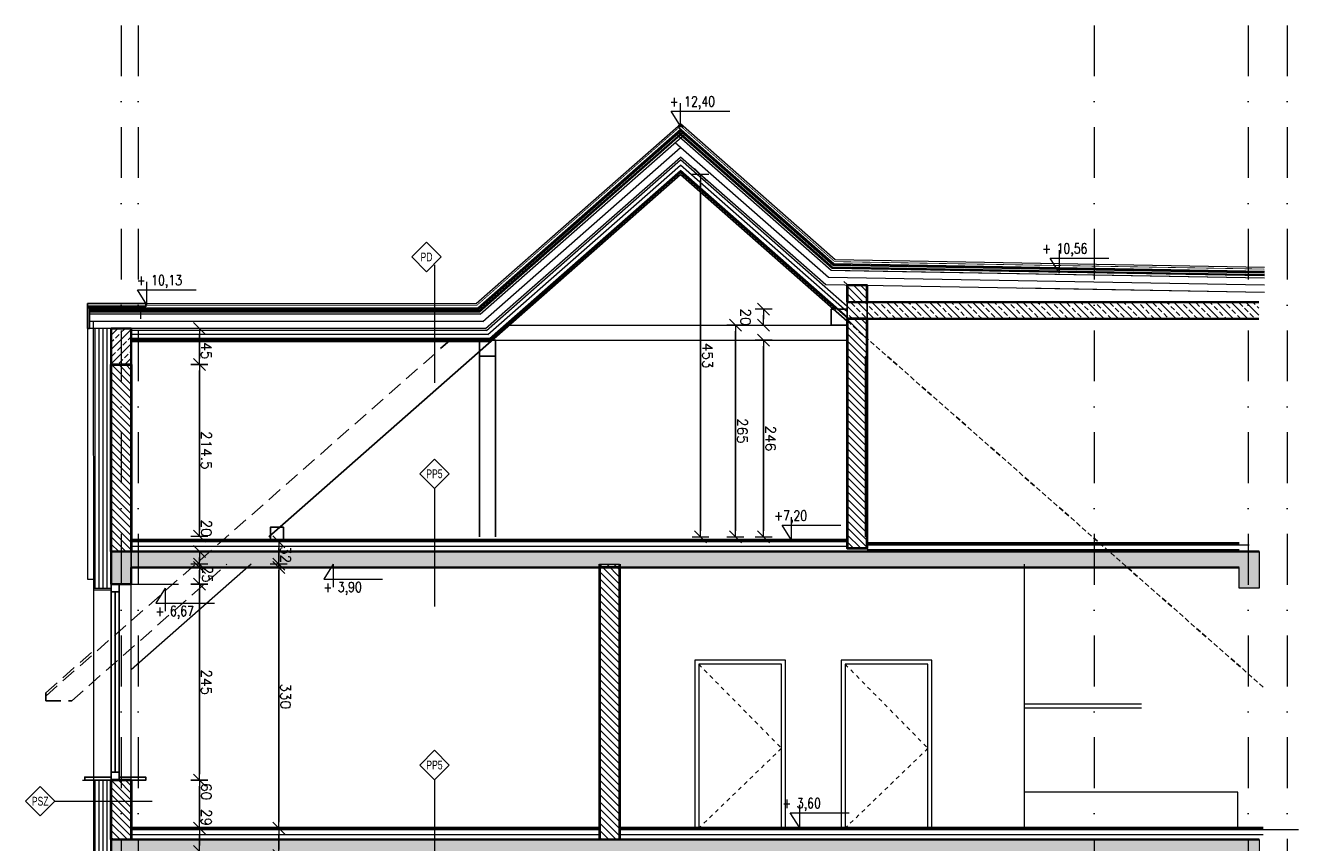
# Model space of a CAD drawing. Header units: millimetres. Extents: x -1427 to 15787, y -1578 to 5789.
# Tile 144 of 146: x 10132 to 11722, y 4767 to 5789. Entities that reach past the tile are written whole.
import ezdxf
from ezdxf.enums import TextEntityAlignment as Align

# ---------------------------------------------------------------- set-up
doc = ezdxf.new("R2010")
doc.units = ezdxf.units.MM
for name, pattern in [('2_3', [1, 0.5, -0.5]), ('CACHE', [9.525, 6.35, -3.175]), ('CARKOVANA', [7.5, 5, -2.5]), ('DASHDOT', [25.4, 12.7, -6.35, 0, -6.35]), ('HIDDEN2', [4.7625, 3.175, -1.5875])]:
    doc.linetypes.add(name, pattern=pattern)
for name, color, linetype, lineweight in [('!! 0_ Istn-widok', 1, 'Continuous', 15), ('!! 0_ Opis', 8, 'Continuous', 13), ('!! 0_Osie', 1, 'DASHDOT', 13), ('!! 1_ PROJ WARSTWY', 252, 'Continuous', 9), ('!! 1_ tynk zewn  - nowy', 21, 'Continuous', 20), ('!! 1_drzwi-linia', 213, 'Continuous', 5), ('!! 1_hatch projektowane ściany', 4, 'Continuous', 5), ('!! 1_PROJ Sciany', 2, 'Continuous', 40), ('!! 1_PROJ TERMOIZOL', 132, 'Continuous', 5), ('!! 1_PROJ widok', 5, 'Continuous', 9), ('!! 1_PROJ ŻELBET', 1, 'Continuous', 35), ('!! 2 _linia hydroizol', 32, 'Continuous', 9), ('!! 2_ remont Ocieplenie', 4, 'ZIGZAG', 5), ('!! wymiary osi', 250, 'Continuous', 9), ('0-osie-liniA', 14, 'DASHDOT', 5), ('0-rzedne-blok', 62, 'Continuous', 13)]:
    doc.layers.add(name, color=color, linetype=linetype, lineweight=lineweight)
for name, color, linetype in [('!! 1_PROJ przerywana', 3, 'CACHE'), ('!! 1_zabudowa GK', 33, 'Continuous'), ('PROJ OKNO', 3, 'CACHE')]:
    doc.layers.add(name, color=color, linetype=linetype)
doc.layers.add('!! 1_Wyburzenia', color=252, linetype='CARKOVANA', lineweight=13, true_color=0x696969)
doc.styles.add('ARIAL TEEN', font='arial.ttf')
doc.styles.add('DEUTSCH', font='SIMPLEX8')
doc.styles.add('TXT', font='simplex.shx')
doc.linetypes.add('BATTING', pattern='A,0.00254,-2.54,[134,ltypeshp.shx,S=2.54,R=0,X=-2.54,Y=0],-5.08,[134,ltypeshp.shx,S=2.54,R=180,X=2.54,Y=0],-2.54', length=10.16254)
doc.linetypes.add('ZIGZAG', pattern='A,0.00254,-5.08,[131,ltypeshp.shx,S=5.08,R=0,X=-5.08,Y=0],-10.16,[131,ltypeshp.shx,S=5.08,R=180,X=5.08,Y=0],-5.08', length=20.32254)
doc.dimstyles.new('DIM50', dxfattribs={"dimscale": 5, "dimtxt": 2, "dimasz": 1, "dimexe": 0, "dimexo": 0, "dimgap": 0.5, "dimtad": 1, "dimdec": 4, "dimrnd": 0.5, "dimdsep": 46, "dimtxsty": 'TXT', "dimblk": 'TICK1', "dimblk1": 'TICK1', "dimblk2": 'TICK1', "dimsah": 1, "dimcen": 0, "dimse1": 1, "dimse2": 1, "dimclrd": 1, "dimclre": 7, "dimclrt": 9, "dimadec": 0, "dimazin": 0, "dimtfac": 1, "dimtdec": 4, "dimtmove": 2, "dimatfit": 3, "dimldrblk": 'TICK1', "dimfxl": 1, "dimtolj": 1, "dimarcsym": 0})
pattern_1 = [(135, (-80186.683, 199518.468), (-8.9802561, -8.9802561), []), (135, (-80186.683, 199527.449), (-8.9802561, -8.9802561), [6.35, -3.175])]
pattern_2 = [(45, (-80186.6827, 199518.468), (-4.49012806, 4.49012806), [])]

# ---------------------------------------------------------------- blocks, each defined once
blk = doc.blocks.new('BLOK OSIE BCE - WSCH')
at = {"layer": '0-osie-liniA', "ltscale": 5}
for points in [[(116908.94404, -198027.0883), (118783.39605, -198027.0883)], [(116908.94404, -198076.0883), (118635.84276, -198076.0883)], [(116908.94404, -198268.5883), (118783.39605, -198268.5883)], [(116908.94404, -199463.0883), (118783.39605, -199463.0883)], [(116908.94404, -199484.0883), (118635.84276, -199484.0883)]]:
    blk.add_lwpolyline(points, dxfattribs=at)
blk = doc.blocks.new('D_kota')
for p, q in [((-0.8, 15), (8.7, 15)), ((8.7, 0), (-0.8, 15)), ((8.7, 0), (8.7, 23))]:
    blk.add_line(p, q)
blk.add_lwpolyline([(-0.8, 15), (57.9, 15)])
at = {"style": 'DEUTSCH', "width": 0.8}
blk.add_attdef('POZ.ARCH', (7.3, 19.7), '', height=10, dxfattribs=at)
blk = doc.blocks.new('TICK1')
at = {"color": 2}
blk.add_line((-1, -1), (1, 1), dxfattribs=at)
at = {"color": 0}
for p, q in [((0, 0), (-1, 0)), ((0, -1.4), (0, 1.4))]:
    blk.add_line(p, q, dxfattribs=at)
blk = doc.blocks.new('*D284')
at = {"layer": '!! wymiary osi', "color": 1, "lineweight": -2, "transparency": 16777216}
blk.add_line((80506.3, -199388.1), (80492.2, -199388.1), dxfattribs=at)
at = {"layer": 'DEFPOINTS', "color": 0, "transparency": 16777216}
for p in [(80484.7, -199388.1), (80484.7, -199473.2), (80513.8, -199472.4)]:
    blk.add_point(p, dxfattribs=at)
at = {"layer": '!! wymiary osi', "color": 1, "lineweight": -2, "transparency": 16777216, "xscale": 7.5, "yscale": 7.5, "zscale": 7.5, "rotation": 180}
blk.add_blockref('TICK1', (80484.7, -199388.1), dxfattribs=at)
at = {"layer": '!! wymiary osi', "color": 1, "lineweight": -2, "transparency": 16777216, "xscale": 7.5, "yscale": 7.5, "zscale": 7.5}
blk.add_blockref('TICK1', (80513.8, -199388.1), dxfattribs=at)
at = {"layer": '!! wymiary osi', "color": 9, "transparency": 16777216, "insert": (80471.3, -199379.4), "char_height": 12.5, "attachment_point": 5, "style": 'TXT'}
blk.add_mtext('\\A1;29', dxfattribs=at)
blk = doc.blocks.new('*D285')
at = {"layer": '!! wymiary osi', "color": 1, "lineweight": -2, "transparency": 16777216}
blk.add_line((80477.2, -199388.1), (80432.2, -199388.1), dxfattribs=at)
at = {"layer": 'DEFPOINTS', "color": 0, "transparency": 16777216}
for p in [(80424.7, -199388.1), (80424.7, -199473.2), (80484.7, -199473.2)]:
    blk.add_point(p, dxfattribs=at)
at = {"layer": '!! wymiary osi', "color": 1, "lineweight": -2, "transparency": 16777216, "xscale": 7.5, "yscale": 7.5, "zscale": 7.5, "rotation": 180}
blk.add_blockref('TICK1', (80424.7, -199388.1), dxfattribs=at)
at = {"layer": '!! wymiary osi', "color": 1, "lineweight": -2, "transparency": 16777216, "xscale": 7.5, "yscale": 7.5, "zscale": 7.5}
blk.add_blockref('TICK1', (80484.7, -199388.1), dxfattribs=at)
at = {"layer": '!! wymiary osi', "color": 9, "transparency": 16777216, "insert": (80438.9, -199379.4), "char_height": 12.5, "attachment_point": 5, "style": 'TXT'}
blk.add_mtext('\\A1;60', dxfattribs=at)
blk = doc.blocks.new('*D286')
at = {"layer": '!! wymiary osi', "color": 1, "lineweight": -2, "transparency": 16777216}
blk.add_line((80417.2, -199388.1), (80187.2, -199388.1), dxfattribs=at)
at = {"layer": 'DEFPOINTS', "color": 0, "transparency": 16777216}
for p in [(80179.7, -199388.1), (80179.7, -199473.2), (80424.7, -199473.2)]:
    blk.add_point(p, dxfattribs=at)
at = {"layer": '!! wymiary osi', "color": 1, "lineweight": -2, "transparency": 16777216, "xscale": 7.5, "yscale": 7.5, "zscale": 7.5, "rotation": 180}
blk.add_blockref('TICK1', (80179.7, -199388.1), dxfattribs=at)
at = {"layer": '!! wymiary osi', "color": 1, "lineweight": -2, "transparency": 16777216, "xscale": 7.5, "yscale": 7.5, "zscale": 7.5}
blk.add_blockref('TICK1', (80424.7, -199388.1), dxfattribs=at)
at = {"layer": '!! wymiary osi', "color": 9, "transparency": 16777216, "insert": (80302.2, -199379.4), "char_height": 12.5, "attachment_point": 5, "style": 'TXT'}
blk.add_mtext('\\A1;245', dxfattribs=at)
blk = doc.blocks.new('*D287')
at = {"layer": '!! wymiary osi', "color": 1, "lineweight": -2, "transparency": 16777216}
blk.add_line((80172.2, -199388.1), (80162.2, -199388.1), dxfattribs=at)
at = {"layer": 'DEFPOINTS', "color": 0, "transparency": 16777216}
for p in [(80154.7, -199388.1), (80154.7, -199473.2), (80179.7, -199473.2)]:
    blk.add_point(p, dxfattribs=at)
at = {"layer": '!! wymiary osi', "color": 1, "lineweight": -2, "transparency": 16777216, "xscale": 7.5, "yscale": 7.5, "zscale": 7.5, "rotation": 180}
blk.add_blockref('TICK1', (80154.7, -199388.1), dxfattribs=at)
at = {"layer": '!! wymiary osi', "color": 1, "lineweight": -2, "transparency": 16777216, "xscale": 7.5, "yscale": 7.5, "zscale": 7.5}
blk.add_blockref('TICK1', (80179.7, -199388.1), dxfattribs=at)
at = {"layer": '!! wymiary osi', "color": 9, "transparency": 16777216, "insert": (80167.2, -199378.1), "char_height": 12.5, "attachment_point": 5, "style": 'TXT'}
blk.add_mtext('\\A1;25', dxfattribs=at)
blk = doc.blocks.new('*D288')
at = {"layer": '!! wymiary osi', "color": 1, "lineweight": -2, "transparency": 16777216}
blk.add_line((80151.2, -199388.1), (80146.2, -199388.1), dxfattribs=at)
at = {"layer": 'DEFPOINTS', "color": 0, "transparency": 16777216}
for p in [(80138.7, -199388.1), (80138.7, -199473.1), (80158.7, -199473.2)]:
    blk.add_point(p, dxfattribs=at)
at = {"layer": '!! wymiary osi', "color": 1, "lineweight": -2, "transparency": 16777216, "xscale": 7.5, "yscale": 7.5, "zscale": 7.5, "rotation": 180}
blk.add_blockref('TICK1', (80138.7, -199388.1), dxfattribs=at)
at = {"layer": '!! wymiary osi', "color": 1, "lineweight": -2, "transparency": 16777216, "xscale": 7.5, "yscale": 7.5, "zscale": 7.5}
blk.add_blockref('TICK1', (80158.7, -199388.1), dxfattribs=at)
at = {"layer": '!! wymiary osi', "color": 9, "transparency": 16777216, "insert": (80109.7, -199379.4), "char_height": 12.5, "attachment_point": 5, "style": 'TXT'}
blk.add_mtext('\\A1;20', dxfattribs=at)
blk = doc.blocks.new('*D290')
at = {"layer": '!! wymiary osi', "color": 1, "lineweight": -2, "transparency": 16777216}
blk.add_line((80511.2, -199289), (80492.2, -199289), dxfattribs=at)
at = {"layer": 'DEFPOINTS', "color": 0, "transparency": 16777216}
for p in [(80484.7, -199289), (80484.7, -199289), (80518.7, -199473.2)]:
    blk.add_point(p, dxfattribs=at)
at = {"layer": '!! wymiary osi', "color": 1, "lineweight": -2, "transparency": 16777216, "xscale": 7.5, "yscale": 7.5, "zscale": 7.5, "rotation": 180}
blk.add_blockref('TICK1', (80484.7, -199289), dxfattribs=at)
at = {"layer": '!! wymiary osi', "color": 1, "lineweight": -2, "transparency": 16777216, "xscale": 7.5, "yscale": 7.5, "zscale": 7.5}
blk.add_blockref('TICK1', (80518.7, -199289), dxfattribs=at)
at = {"layer": '!! wymiary osi', "color": 9, "transparency": 16777216, "insert": (80537.7, -199280.3), "char_height": 12.5, "attachment_point": 5, "style": 'TXT'}
blk.add_mtext('\\A1;34', dxfattribs=at)
blk = doc.blocks.new('*D291')
at = {"layer": '!! wymiary osi', "color": 1, "lineweight": -2, "transparency": 16777216}
blk.add_line((80477.2, -199289), (80162.2, -199289), dxfattribs=at)
at = {"layer": 'DEFPOINTS', "color": 0, "transparency": 16777216}
for p in [(80154.7, -199289), (80154.7, -199289), (80484.7, -199289)]:
    blk.add_point(p, dxfattribs=at)
at = {"layer": '!! wymiary osi', "color": 1, "lineweight": -2, "transparency": 16777216, "xscale": 7.5, "yscale": 7.5, "zscale": 7.5, "rotation": 180}
blk.add_blockref('TICK1', (80154.7, -199289), dxfattribs=at)
at = {"layer": '!! wymiary osi', "color": 1, "lineweight": -2, "transparency": 16777216, "xscale": 7.5, "yscale": 7.5, "zscale": 7.5}
blk.add_blockref('TICK1', (80484.7, -199289), dxfattribs=at)
at = {"layer": '!! wymiary osi', "color": 9, "transparency": 16777216, "insert": (80319.7, -199280.3), "char_height": 12.5, "attachment_point": 5, "style": 'TXT'}
blk.add_mtext('\\A1;330', dxfattribs=at)
blk = doc.blocks.new('*D292')
at = {"layer": '!! wymiary osi', "color": 1, "lineweight": -2, "transparency": 16777216}
blk.add_line((80151.2, -199289), (80134.2, -199289), dxfattribs=at)
at = {"layer": 'DEFPOINTS', "color": 0, "transparency": 16777216}
for p in [(80126.7, -199289), (80126.7, -199289), (80158.7, -199289)]:
    blk.add_point(p, dxfattribs=at)
at = {"layer": '!! wymiary osi', "color": 1, "lineweight": -2, "transparency": 16777216, "xscale": 7.5, "yscale": 7.5, "zscale": 7.5, "rotation": 180}
blk.add_blockref('TICK1', (80126.7, -199289), dxfattribs=at)
at = {"layer": '!! wymiary osi', "color": 1, "lineweight": -2, "transparency": 16777216, "xscale": 7.5, "yscale": 7.5, "zscale": 7.5}
blk.add_blockref('TICK1', (80158.7, -199289), dxfattribs=at)
at = {"layer": '!! wymiary osi', "color": 9, "transparency": 16777216, "insert": (80142.7, -199280.3), "char_height": 12.5, "attachment_point": 5, "style": 'TXT'}
blk.add_mtext('\\A1;32', dxfattribs=at)
blk = doc.blocks.new('*D293')
at = {"layer": '!! wymiary osi', "color": 1, "lineweight": -2, "transparency": 16777216}
blk.add_line((80113, -198718.3), (79863.2, -198718.3), dxfattribs=at)
at = {"layer": 'DEFPOINTS', "color": 0, "transparency": 16777216}
for p in [(79855.7, -198588.5), (80120.5, -198594.1), (79855.7, -198718.3)]:
    blk.add_point(p, dxfattribs=at)
at = {"layer": '!! wymiary osi', "color": 1, "lineweight": -2, "transparency": 16777216, "xscale": 7.5, "yscale": 7.5, "zscale": 7.5, "rotation": 180}
blk.add_blockref('TICK1', (79855.7, -198718.3), dxfattribs=at)
at = {"layer": '!! wymiary osi', "color": 1, "lineweight": -2, "transparency": 16777216, "xscale": 7.5, "yscale": 7.5, "zscale": 7.5}
blk.add_blockref('TICK1', (80120.5, -198718.3), dxfattribs=at)
at = {"layer": '!! wymiary osi', "color": 9, "transparency": 16777216, "insert": (79988.1, -198709.6), "char_height": 12.5, "attachment_point": 5, "style": 'TXT'}
blk.add_mtext('\\A1;265', dxfattribs=at)
blk = doc.blocks.new('*D294')
at = {"layer": '!! wymiary osi', "color": 1, "lineweight": -2, "transparency": 16777216}
blk.add_line((79675, -198761.9), (80113, -198761.9), dxfattribs=at)
at = {"layer": 'DEFPOINTS', "color": 0, "transparency": 16777216}
for p in [(80120.5, -198761.9), (79667.5, -198775.2), (80120.5, -198775.3)]:
    blk.add_point(p, dxfattribs=at)
at = {"layer": '!! wymiary osi', "color": 1, "lineweight": -2, "transparency": 16777216, "xscale": 7.5, "yscale": 7.5, "zscale": 7.5, "rotation": 180}
blk.add_blockref('TICK1', (79667.5, -198761.9), dxfattribs=at)
at = {"layer": '!! wymiary osi', "color": 1, "lineweight": -2, "transparency": 16777216, "xscale": 7.5, "yscale": 7.5, "zscale": 7.5}
blk.add_blockref('TICK1', (80120.5, -198761.9), dxfattribs=at)
at = {"layer": '!! wymiary osi', "color": 9, "transparency": 16777216, "insert": (79894, -198753.1), "char_height": 12.5, "attachment_point": 5, "style": 'TXT'}
blk.add_mtext('\\A1;453', dxfattribs=at)
blk = doc.blocks.new('*D295')
at = {"layer": '!! wymiary osi', "color": 1, "lineweight": -2, "transparency": 16777216}
blk.add_line((79881.9, -198683), (80113, -198683), dxfattribs=at)
at = {"layer": 'DEFPOINTS', "color": 0, "transparency": 16777216}
for p in [(79874.4, -198574.1), (80120.5, -198574.1), (80120.5, -198683)]:
    blk.add_point(p, dxfattribs=at)
at = {"layer": '!! wymiary osi', "color": 1, "lineweight": -2, "transparency": 16777216, "xscale": 7.5, "yscale": 7.5, "zscale": 7.5, "rotation": 180}
blk.add_blockref('TICK1', (79874.4, -198683), dxfattribs=at)
at = {"layer": '!! wymiary osi', "color": 1, "lineweight": -2, "transparency": 16777216, "xscale": 7.5, "yscale": 7.5, "zscale": 7.5}
blk.add_blockref('TICK1', (80120.5, -198683), dxfattribs=at)
at = {"layer": '!! wymiary osi', "color": 9, "transparency": 16777216, "insert": (79997.5, -198674.3), "char_height": 12.5, "attachment_point": 5, "style": 'TXT'}
blk.add_mtext('\\A1;246', dxfattribs=at)
blk = doc.blocks.new('*D296')
at = {"layer": '!! wymiary osi', "color": 1, "lineweight": -2, "transparency": 16777216}
blk.add_line((79848.2, -198683), (79843.2, -198683), dxfattribs=at)
at = {"layer": 'DEFPOINTS', "color": 0, "transparency": 16777216}
for p in [(79835.7, -198598.5), (79855.7, -198598.5), (79835.7, -198683)]:
    blk.add_point(p, dxfattribs=at)
at = {"layer": '!! wymiary osi', "color": 1, "lineweight": -2, "transparency": 16777216, "xscale": 7.5, "yscale": 7.5, "zscale": 7.5, "rotation": 180}
blk.add_blockref('TICK1', (79835.7, -198683), dxfattribs=at)
at = {"layer": '!! wymiary osi', "color": 1, "lineweight": -2, "transparency": 16777216, "xscale": 7.5, "yscale": 7.5, "zscale": 7.5}
blk.add_blockref('TICK1', (79855.7, -198683), dxfattribs=at)
at = {"layer": '!! wymiary osi', "color": 9, "transparency": 16777216, "insert": (79845.7, -198705.5), "char_height": 12.5, "attachment_point": 5, "style": 'TXT'}
blk.add_mtext('\\A1;20', dxfattribs=at)
blk = doc.blocks.new('*D311')
at = {"layer": '!! wymiary osi', "color": 1, "lineweight": -2, "transparency": 16777216}
blk.add_line((80112.2, -199388.1), (79912.7, -199388.1), dxfattribs=at)
at = {"layer": 'DEFPOINTS', "color": 0, "transparency": 16777216}
for p in [(79905.2, -199388.1), (79905.2, -199473.1), (80119.7, -199473.2)]:
    blk.add_point(p, dxfattribs=at)
at = {"layer": '!! wymiary osi', "color": 1, "lineweight": -2, "transparency": 16777216, "xscale": 7.5, "yscale": 7.5, "zscale": 7.5, "rotation": 180}
blk.add_blockref('TICK1', (79905.2, -199388.1), dxfattribs=at)
at = {"layer": '!! wymiary osi', "color": 1, "lineweight": -2, "transparency": 16777216, "xscale": 7.5, "yscale": 7.5, "zscale": 7.5}
blk.add_blockref('TICK1', (80119.7, -199388.1), dxfattribs=at)
at = {"layer": '!! wymiary osi', "color": 9, "transparency": 16777216, "insert": (80012.4, -199379.4), "char_height": 12.5, "attachment_point": 5, "style": 'TXT'}
blk.add_mtext('\\A1;214.5', dxfattribs=at)
blk = doc.blocks.new('*D312')
at = {"layer": '!! wymiary osi', "color": 1, "lineweight": -2, "transparency": 16777216}
blk.add_line((79897.7, -199388.1), (79867.7, -199388.1), dxfattribs=at)
at = {"layer": 'DEFPOINTS', "color": 0, "transparency": 16777216}
for p in [(79860.2, -199388.1), (79860.2, -199473.1), (79905.2, -199473.1)]:
    blk.add_point(p, dxfattribs=at)
at = {"layer": '!! wymiary osi', "color": 1, "lineweight": -2, "transparency": 16777216, "xscale": 7.5, "yscale": 7.5, "zscale": 7.5, "rotation": 180}
blk.add_blockref('TICK1', (79860.2, -199388.1), dxfattribs=at)
at = {"layer": '!! wymiary osi', "color": 1, "lineweight": -2, "transparency": 16777216, "xscale": 7.5, "yscale": 7.5, "zscale": 7.5}
blk.add_blockref('TICK1', (79905.2, -199388.1), dxfattribs=at)
at = {"layer": '!! wymiary osi', "color": 9, "transparency": 16777216, "insert": (79888, -199379.4), "char_height": 12.5, "attachment_point": 5, "style": 'TXT'}
blk.add_mtext('\\A1;45', dxfattribs=at)
blk = doc.blocks.new('A$Cd92cea9c')
at = {"layer": '!! 1_hatch projektowane ściany'}
h = blk.add_hatch(dxfattribs=at)
h.set_pattern_fill('ANSI33', color=256, scale=2, angle=180)
h.set_pattern_definition([(225, (-209019.794, -61114.247), (8.9802561, -8.9802561), []), (225, (-209028.774, -61114.247), (8.9802561, -8.9802561), [6.35, -3.175])])
h.paths.add_polyline_path([(-338.8165, 1455.88), (-358.8165, 1455.88), (-358.8165, 941.45965), (-338.8165, 941.45965)])
h = blk.add_hatch(dxfattribs=at)
h.set_pattern_fill('ANSI33', color=256, scale=2, angle=90)
h.set_pattern_definition(pattern_1)
h.paths.add_polyline_path([(-6.99897, 21.88), (-47.99897, 21.84017), (-47.99897, 1456.38), (-1.99897, 1456.38), (-1.99897, 1431.38), (-27.99897, 1431.38), (-27.99897, 46.84017), (-6.99897, 46.84017)])
h = blk.add_hatch(dxfattribs=at)
h.set_pattern_fill('ANSI33', color=256, scale=2, angle=90)
h.set_pattern_definition(pattern_1)
h.paths.add_polyline_path([(357.00103, 21.84017), (312.00103, 21.84017), (312.00103, 1454.88), (357.00103, 1454.88), (357.00103, 1430.34017), (332.00103, 1430.34017), (332.00103, 46.84017), (357.00103, 46.84017)])
h = blk.add_hatch(dxfattribs=at)
h.set_pattern_fill('ANSI31', color=256, scale=2)
h.set_pattern_definition([(45, (-80186.6827, 199520.008), (-4.49012806, 4.49012806), [])])
h.paths.add_polyline_path([(-359.82656, 941.45965), (-359.60837, 966.45965), (-380.40024, 966.45965), (-380.83662, 941.45965)])
edge = h.paths.add_edge_path()
edge.add_line((-357.77483, 966.45965), (-380.40024, 966.45965))
h = blk.add_hatch(dxfattribs=at)
h.set_pattern_fill('ANSI31', color=256, scale=2)
h.set_pattern_definition([(45, (-80564.849, 199828.051), (-4.49012806, 4.49012806), [])])
h.paths.add_polyline_path([(-51.99897, 966.46034), (-51.99897, 941.46034), (-338.8165, 941.45965), (-338.8165, 966.45965)])
h = blk.add_hatch(dxfattribs=at)
h.set_pattern_fill('ANSI31', color=256, scale=2)
h.set_pattern_definition(pattern_2)
h.paths.add_polyline_path([(312.00103, 656.87877), (312.00103, 631.87877), (-31.99897, 631.87877), (-31.99897, 656.87877)])
h = blk.add_hatch(dxfattribs=at)
h.set_pattern_fill('ANSI33', color=256, scale=2, angle=90)
h.set_pattern_definition([(315, (-18778.386, -3899.639), (8.980256, 8.980256), []), (315, (-18778.386, -3908.62), (8.980256, 8.980256), [6.35, -3.175])])
h.paths.add_polyline_path([(-326.4814, 46.84017), (-281.4814, 46.84017), (-281.4814, 21.84017), (-326.4814, 21.84017)])
h = blk.add_hatch(dxfattribs=at)
h.set_pattern_fill('ANSI31', color=256, scale=2)
h.set_pattern_definition([(45, (-80787.256, 199518.468), (-4.49012806, 4.49012806), [])])
h.paths.add_polyline_path([(-47.99897, 46.88), (-47.99897, 21.88), (-281.4814, 21.88), (-281.4814, 46.88)])
h = blk.add_hatch(dxfattribs=at)
h.set_pattern_fill('ANSI31', color=256, scale=2)
h.set_pattern_definition(pattern_2)
h.paths.add_polyline_path([(312.00103, 46.84017), (312.00103, 21.84017), (238.00103, 21.84017), (238.00103, 46.84017)])
at = {"layer": '!! 0_ Istn-widok', "lineweight": 35, "const_width": 1}
for points in [[(-400.90183, 1462.85236), (-410.27646, 925.78056)], [(-410.27646, 925.78056), (-579.69636, 733.25795)], [(-355.64312, 478.65199), (-579.69636, 733.25795)], [(-355.64312, -7.81316), (-355.64312, 478.65199)]]:
    blk.add_lwpolyline(points, dxfattribs=at)
at = {"layer": '!! 0_ Istn-widok'}
for points in [[(-330.99913, 513.20329), (-330.99904, 941.4598)], [(-312.24293, 502.05825), (-312.24604, 941.45993)]]:
    blk.add_lwpolyline(points, dxfattribs=at)
at = {"layer": '!! 0_ Istn-widok', "lineweight": 35}
blk.add_lwpolyline([(-579.69636, 730.05604), (-579.69636, 736.45985)], dxfattribs=at)
at = {"layer": '!! 0_ Opis'}
for p, q in [((-406.43607, 425.6536), (-258.93607, 425.6536)), ((-126.68756, 425.6536), (20.81244, 425.6536)), ((237.31244, 425.6536), (384.81244, 425.6536))]:
    blk.add_line(p, q, dxfattribs=at)
for points in [[(-397.70666, 415.73381), (-416.09144, 434.11859), (-434.47622, 415.73381), (-416.09144, 397.34904)], [(-126.68756, 425.6536), (-145.07234, 444.03837), (-163.45711, 425.6536), (-145.07234, 407.26882)], [(237.31244, 425.6536), (218.92766, 444.03837), (200.54289, 425.6536), (218.92766, 407.26882)], [(282.54645, -67.0238), (264.16168, -48.63902), (245.7769, -67.0238), (264.16168, -85.40857)]]:
    blk.add_lwpolyline(points, close=True, dxfattribs=at)
blk.add_lwpolyline([(264.16168, -48.63902), (264.16168, 72.78333)], dxfattribs=at)
at = {"layer": '!! 1_ PROJ WARSTWY'}
for points in [[(300.00103, 1505.41983), (300.00103, 656.87681)], [(-403.01743, 1462.85236), (-412.37784, 926.59453)], [(-397.90138, 1462.85236), (-407.29615, 924.62614)], [(-395.90107, 1462.85236), (-405.30928, 923.85652)], [(-393.80834, 1462.85236), (-403.23061, 923.05135)], [(-392.30811, 1462.85236), (-401.74045, 922.47414)], [(-389.73729, 1462.91703), (-399.18801, 921.48545)], [(-389.73729, 1462.91703), (-398.88713, 938.72298)], [(-371.73567, 1462.85236), (-381.30617, 914.55892)], [(-371.73567, 1462.85236), (-377.01475, 1160.4142)], [(306.00103, 1461.41983), (306.00103, 656.87678)], [(-55.99897, 1443.88), (-55.99897, 966.46032)], [(-49.99897, 1431.38), (-49.99897, 966.46034)], [(-354.33326, 941.45965), (-537.55076, 733.25795)], [(-341.0126, 941.45965), (-524.2301, 733.25795)], [(-381.61071, 941.45965), (-385.23759, 937.3382)], [(-59.99897, 941.46032), (-59.99897, 46.84225)], [(-53.99897, 941.46034), (-53.99897, 46.84121)], [(-412.37784, 926.59453), (-582.51404, 733.25795)], [(-407.29615, 924.62614), (-577.69826, 730.98738)], [(-405.30928, 923.85652), (-574.36809, 731.74423)], [(-401.70002, 924.79065), (-572.97448, 730.16058)], [(-401.74045, 922.47414), (-571.97543, 729.0253)], [(-399.18801, 921.48545), (-569.59815, 727.83756)], [(-381.30617, 914.55892), (-540.85103, 733.25795)], [(-352.64312, 479.78403), (-575.70016, 733.25795)], [(-350.64312, 480.53873), (-574.19873, 734.5792)], [(-348.55071, 481.32829), (-572.62793, 735.96151)], [(-571.50186, 736.95245), (-347.05071, 481.89431)], [(-344.4814, 482.86384), (-569.57305, 738.6498)], [(-326.4814, 489.6561), (-540.85103, 733.25795)], [(-324.00384, 490.591), (-537.55076, 733.25795)], [(-314.00384, 494.36447), (-524.2301, 733.25795)], [(-357.75839, 477.85379), (-579.69636, 730.05604)], [(300.00103, 631.87682), (300.00103, 46.84017)], [(306.00103, 631.87678), (306.00103, 46.84017)], [(-314.00384, 494.36447), (-314.00384, 46.84017)], [(-312.24293, 495.02895), (-312.24293, 46.84017)], [(-357.75839, -7.81316), (-357.75839, 477.85379)], [(-352.64312, -7.81316), (-352.64312, 479.78403)], [(-350.64312, -5.22893), (-350.64312, 480.53873)], [(-348.55071, 481.32829), (-348.55071, -5.22893)], [(-347.05071, 481.89431), (-347.05071, -5.22893)], [(-344.4814, 482.86384), (-344.4814, -5.22893)], [(-326.4814, 489.6561), (-326.4814, -7.81316)], [(-324.00384, 490.591), (-324.00384, 46.84017)], [(362.00029, 11.84017), (238.00103, 11.84017)]]:
    blk.add_lwpolyline(points, dxfattribs=at)
at = {"layer": '!! 1_ tynk zewn  - nowy'}
for points in [[(-338.84316, 58.83519), (-353.84316, 58.84017)], [(-1.99971, -0.03429), (-1.99971, 21.96571)], [(0, 0), (0, 22)], [(0, 0), (-335.21081, -0.22893)], [(-1.99971, 1.88166), (-326.4814, 1.77396)], [(362.00029, 1.84017), (238.00103, 1.84017)], [(364, -0.15983), (238.00103, -0.15983)]]:
    blk.add_lwpolyline(points, dxfattribs=at)
at = {"layer": '!! 1_drzwi-linia'}
for points in [[(298.00103, 1047.37764), (88.00103, 1047.37764), (88.00103, 933.87764), (298.00103, 933.87764)], [(298.00103, 1042.37764), (93.00103, 1042.37764), (93.00103, 938.87764), (298.00103, 938.87764)], [(298.00103, 864.37756), (88.00103, 864.37756), (88.00103, 750.87756), (298.00103, 750.87756)], [(298.00103, 859.37756), (93.00103, 859.37756), (93.00103, 755.87756), (298.00103, 755.87756)]]:
    blk.add_lwpolyline(points, dxfattribs=at)
at = {"layer": '!! 1_drzwi-linia', "linetype": '2_3', "ltscale": 10}
for points in [[(93.00103, 938.87764), (198.00103, 1042.37764), (298.00103, 938.87764)], [(93.00103, 755.87756), (198.00103, 859.37756), (298.00103, 755.87756)]]:
    blk.add_lwpolyline(points, dxfattribs=at)
at = {"layer": '!! 1_hatch projektowane ściany'}
for points in [[(-6.99897, 21.88), (-47.99897, 21.84017), (-47.99897, 1456.38), (-1.99897, 1456.38), (-1.99897, 1431.38), (-27.99897, 1431.38), (-27.99897, 46.84017), (-6.99897, 46.84017)], [(357.00103, 21.84017), (312.00103, 21.84017), (312.00103, 1456.38), (357.00103, 1456.38), (357.00103, 1431.38), (332.00103, 1431.38), (332.00103, 46.84017), (357.00103, 46.84017)], [(-51.99897, 966.46034), (-51.99897, 941.46034), (-338.8165, 941.45965), (-338.8165, 966.45965)], [(312.00103, 656.87877), (312.00103, 631.87877), (-31.99897, 631.87877), (-31.99897, 656.87877)], [(312.00103, 46.84017), (312.00103, 21.84017), (238.00103, 21.84017), (238.00103, 46.84017)]]:
    blk.add_lwpolyline(points, close=True, dxfattribs=at)
at = {"layer": '!! 1_PROJ przerywana'}
blk.add_lwpolyline([(121.56214, 1461.41983), (-350.99913, 924.41839)], dxfattribs=at)
at = {"layer": '!! 1_PROJ przerywana', "ltscale": 3}
for points in [[(132.69984, -60.15983), (-312.24293, 445.45696)], [(138.70364, -27.62583), (-31.99897, 166.35441)], [(128.70364, -60.15983), (75.90364, -0.15983)], [(128.70364, -60.15983), (138.70364, -60.15983), (138.70364, -27.62583)]]:
    blk.add_lwpolyline(points, dxfattribs=at)
at = {"layer": '!! 1_PROJ Sciany'}
for points in [[(298.00103, 1461.41983), (298.00103, 656.87683)], [(-58.00312, 1431.38), (-58.15726, 966.46032)], [(-58.05543, 1386.32521), (-58.05543, 1160.82291)], [(-62.16554, 941.46032), (-62.46215, 46.84268)], [(-31.99897, 656.87877), (312.00103, 656.87674)], [(-28.00044, 656.87877), (-27.99897, 631.87857)], [(-31.99897, 631.87857), (312.00103, 631.87675)], [(298.00103, 631.87683), (298.00103, 46.84017)], [(-47.99897, 21.83948), (-281.4814, 21.88), (-281.4814, 46.88), (-47.99897, 46.88)], [(238.00103, 46.84017), (238.00103, 21.84017)], [(238.00103, 46.84017), (312.00103, 46.84017)], [(312.00103, 21.84017), (238.00103, 21.84017)]]:
    blk.add_lwpolyline(points, dxfattribs=at)
for points in [[(-359.82656, 941.45965), (-359.60837, 966.45965), (-380.40024, 966.45965), (-380.83662, 941.45965)], [(-338.8165, 941.45965), (-51.99897, 941.46034), (-51.99897, 966.46034), (-338.8165, 966.45965)]]:
    blk.add_lwpolyline(points, close=True, dxfattribs=at)
at = {"layer": '!! 1_PROJ TERMOIZOL', "linetype": 'ZIGZAG', "ltscale": 0.75}
for points in [[(-1.99971, 16.88166), (-326.4814, 16.77396)], [(362.00029, 16.84017), (238.00103, 16.84017)], [(-1.99971, 6.88166), (-326.4814, 6.77396)], [(362.00029, 6.84017), (238.00103, 6.84017)]]:
    blk.add_lwpolyline(points, dxfattribs=at)
at = {"layer": '!! 1_PROJ widok'}
for points in [[(300.00103, 1429.38022), (253.00103, 1429.38022), (253.00103, 1162.88)], [(143.00103, 1309.38022), (143.00103, 1162.88)], [(148.00103, 1309.38022), (148.00103, 1162.88)], [(298.00103, 1162.88), (-31.99897, 1162.88)], [(-31.99897, 196.62864), (99.81488, 46.84017)], [(238.00103, 46.84017), (-6.99897, 46.84017)], [(238.00103, -0.15983), (0, -0.03983)]]:
    blk.add_lwpolyline(points, dxfattribs=at)
at = {"layer": '!! 1_PROJ ŻELBET'}
for points in [[(-359.76004, 1455.88), (-359.76004, 941.45965)], [(-338.8165, 1455.88), (-338.8165, 941.45965)], [(-47.99897, 1456.38), (-47.99897, 21.84017)], [(312.00103, 1456.38), (312.00103, 21.84017)], [(-27.99897, 1431.38), (-27.99897, 46.84017)], [(-27.99897, 46.80731), (-6.99897, 46.84017), (-6.99897, 21.84017), (-47.99897, 21.88)], [(357.00103, 21.84017), (312.00103, 21.84017)]]:
    blk.add_lwpolyline(points, dxfattribs=at)
blk.add_lwpolyline([(-326.4814, 46.84017), (-281.4814, 46.84017), (-281.4814, 21.84017), (-326.4814, 21.84017)], close=True, dxfattribs=at)
at = {"layer": '!! 1_Wyburzenia', "linetype": 'HIDDEN2', "ltscale": 3}
for points in [[(238.00103, -14.30555), (238.00103, 54.69445)], [(238.00103, 26.84017), (238.00103, 14.84017)]]:
    blk.add_lwpolyline(points, dxfattribs=at)
at = {"layer": '!! 1_zabudowa GK'}
for points in [[(-292.24293, 964.45765), (-66.31106, 964.45765)], [(-336.00281, 941.45965), (-519.22032, 733.25795)], [(-336.00281, 941.45965), (-519.22032, 733.25795)], [(-350.99913, 925.46153), (-350.99913, 921.45965), (-330.99913, 921.45965), (-330.99913, 941.45965), (-350.99913, 941.45965), (-350.99913, 928.48895)], [(-350.99913, 927.44581), (-521.88445, 733.25795)], [(-312.24293, 495.02895), (-521.88445, 733.25795)], [(-66.40511, 218.69521), (-519.22032, 733.25795)], [(-312.24293, 498.05637), (-312.24293, 502.05825), (-292.24293, 502.05825), (-292.24293, 482.05825), (-312.24293, 482.05825), (-312.24293, 495.02895)], [(-310.24293, 495.78365), (-310.24293, 46.84017)], [(-292.24293, 502.05825), (-66.31106, 502.05825)], [(-292.24293, 482.05825), (-66.31773, 481.98326)], [(-62.48352, 227.33911), (-62.48352, 46.84268)]]:
    blk.add_lwpolyline(points, dxfattribs=at)
blk.add_lwpolyline([(-78.40942, 236.88381), (-62.40942, 236.88381), (-62.40942, 220.88381), (-78.40942, 220.88381)], close=True, dxfattribs=at)
at = {"layer": '!! 2 _linia hydroizol', "linetype": 'CACHE', "ltscale": 0.5, "const_width": 1.5}
for points in [[(-396.90122, 1462.85236), (-406.30271, 924.24133)], [(-406.30271, 924.24133), (-575.03413, 732.50109)], [(-351.64312, 480.16138), (-574.94945, 733.91857)], [(-351.64312, 46.91338), (-351.64312, 481.67509)]]:
    blk.add_lwpolyline(points, dxfattribs=at)
at = {"layer": '!! 2 _linia hydroizol', "linetype": 'CACHE', "const_width": 1.5}
for points in [[(-393.05823, 1462.85236), (-402.48553, 922.76274)], [(-402.48553, 922.76274), (-572.47496, 729.59294)], [(-347.80071, 481.6113), (-572.0649, 736.45698)], [(-347.80071, -5.22893), (-347.80071, 481.6113)]]:
    blk.add_lwpolyline(points, dxfattribs=at)
at = {"layer": '!! 2 _linia hydroizol', "linetype": 'CACHE', "ltscale": 0.3, "const_width": 1.5}
for points in [[(-339.83977, 941.45965), (-523.05727, 733.25795)], [(-313.12339, 494.69671), (-523.05727, 733.25795)], [(-313.12339, 494.69671), (-313.12339, 46.84017)]]:
    blk.add_lwpolyline(points, dxfattribs=at)
at = {"layer": '!! 2_ remont Ocieplenie', "linetype": 'BATTING', "ltscale": 0.75}
for points in [[(-380.73705, 1462.85236), (-390.24709, 918.02218)], [(-390.24709, 918.02218), (-558.83392, 726.44624)], [(-335.4814, 486.25997), (-552.83962, 733.25795)], [(-335.4814, 486.25997), (-335.4814, -5.22893)]]:
    blk.add_lwpolyline(points, dxfattribs=at)
at = {"layer": '!! 2_ remont Ocieplenie', "linetype": 'BATTING', "ltscale": 0.45}
for points in [[(-347.67293, 941.45965), (-530.89043, 733.25795)], [(-319.00384, 492.47774), (-530.89043, 733.25795)], [(-319.00384, 492.7411), (-319.00384, 46.84017)]]:
    blk.add_lwpolyline(points, dxfattribs=at)
at = {"layer": '!! 2_ remont Ocieplenie', "linetype": 'Continuous', "ltscale": 0.75}
for points in [[(-6.99897, 46.80034), (-126.99897, 46.84017)], [(-1.99971, 11.88166), (-326.4814, 11.77396)]]:
    blk.add_lwpolyline(points, dxfattribs=at)
at = {"layer": '!! wymiary osi'}
blk.add_lwpolyline([(-47.99897, 46.88), (-6.99897, 46.84017), (-6.99897, 21.84017), (-47.99897, 21.88)], close=True, dxfattribs=at)
blk.add_lwpolyline([(-326.4814, -7.81316), (-13.3866, -7.81316), (-13.38915, -0.12212)], dxfattribs=at)
for points in [[(-47.99897, 189.08168), (-47.99897, 1430.88)], [(-338.8165, 966.45965), (-380.40024, 966.45965)], [(-338.8165, 941.45965), (-380.83662, 941.45965)], [(-61.99897, 229.81592), (-61.99897, 206.51803)], [(-47.99897, 46.84017), (-47.99897, 183.38837)]]:
    blk.add_lwpolyline(points)
at = {"layer": '0-rzedne-blok'}
blk.add_lwpolyline([(-6.99897, 46.84017), (-6.99897, 106.00133)], dxfattribs=at)
at = {"layer": 'PROJ OKNO', "linetype": 'Continuous'}
for points in [[(-353.84316, -7.81316), (-353.84316, 64.98732), (-357.75839, 64.98732), (-357.75839, -7.81316)], [(238.00103, 31.84017), (238.00103, 64.98732), (234.08581, 64.98732), (234.08581, 31.84017)], [(238.00103, -11.30698), (238.00103, 21.84017), (234.08581, 21.84017), (234.08581, -11.30698)], [(-326.4814, -5.22893), (-353.84316, -5.22893), (-353.84316, -7.81316), (-326.4814, -7.81316)]]:
    blk.add_lwpolyline(points, close=True, dxfattribs=at)
for points in [[(-6.99897, 31.88), (238.00103, 31.84017)], [(2.62383, 31.88), (2.62383, 21.88)], [(228.00103, 31.84017), (228.00103, 21.84017)], [(-7.37617, 21.88), (238.00103, 21.84017)], [(2.62383, 26.88), (228.00103, 26.84017)]]:
    blk.add_lwpolyline(points, dxfattribs=at)
at = {"layer": '!! 0_Osie'}
blk.add_blockref('BLOK OSIE BCE - WSCH', (-117614.39881, 199518.4683), dxfattribs=at)
at = {"layer": '0-rzedne-blok'}
ref = blk.add_blockref('D_kota', (-395.81135, 1195.87637), dxfattribs=dict(at, xscale=1.250000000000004, yscale=1.250000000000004, zscale=1.250000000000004, rotation=90))
ref.add_attrib('POZ.ARCH', '+ 10,56', (-420.39129, 1185.05105), dxfattribs={"layer": '0', "height": 12.5, "rotation": 90, "style": 'DEUTSCH', "width": 0.8})
ref = blk.add_blockref('D_kota', (297.53057, 871.30856), dxfattribs=dict(at, xscale=1.250000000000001, yscale=1.250000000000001, zscale=1.250000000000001, rotation=89.99999992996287))
ref.add_attrib('POZ.ARCH', '+ 3,60', (272.95063, 860.48324), dxfattribs={"layer": '0', "height": 12.5, "rotation": 90, "style": 'DEUTSCH', "width": 0.8})
ref = blk.add_blockref('D_kota', (-61.99897, 861.03909), dxfattribs=dict(at, xscale=1.250000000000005, yscale=1.250000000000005, zscale=1.250000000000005, rotation=90))
ref.add_attrib('POZ.ARCH', '+7,20', (-86.57892, 850.21377), dxfattribs={"layer": '0', "height": 12.5, "rotation": 90, "style": 'DEUTSCH', "width": 0.8})
ref = blk.add_blockref('D_kota', (-579.69636, 722.43263), dxfattribs=dict(at, xscale=1.250000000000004, yscale=1.250000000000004, zscale=1.250000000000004, rotation=90))
ref.add_attrib('POZ.ARCH', '+ 12,40', (-604.2763, 719.7318), dxfattribs={"layer": '0', "height": 12.5, "rotation": 90, "style": 'DEUTSCH', "width": 0.8})
ref = blk.add_blockref('D_kota', (-31.99897, 288.40854), dxfattribs=dict(at, xscale=-1.250000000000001, yscale=1.250000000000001, zscale=1.250000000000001, rotation=270.0000000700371))
ref.add_attrib('POZ.ARCH', '+ 3,90', (2.70002, 286.89692), dxfattribs={"layer": '0', "height": 12.5, "rotation": 90, "style": 'DEUTSCH', "width": 0.8})
ref = blk.add_blockref('D_kota', (-1.99897, 78.47025), dxfattribs=dict(at, xscale=-1.250000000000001, yscale=1.250000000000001, zscale=1.250000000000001, rotation=270.0000000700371))
ref.add_attrib('POZ.ARCH', '+ 6,67', (32.70002, 77.11609), dxfattribs={"layer": '0', "height": 12.5, "rotation": 90, "style": 'DEUTSCH', "width": 0.8})
ref = blk.add_blockref('D_kota', (-356.17042, 55.55941), dxfattribs=dict(at, xscale=1.250000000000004, yscale=1.250000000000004, zscale=1.250000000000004, rotation=90))
ref.add_attrib('POZ.ARCH', '+ 10,13', (-380.75037, 53.67973), dxfattribs={"layer": '0', "height": 12.5, "rotation": 90, "style": 'DEUTSCH', "width": 0.8})
at = {"layer": '!! 0_ Opis', "style": 'ARIAL TEEN', "width": 0.7}
for s, p in [('PP5', (-145.07234, 425.6536)), ('PP5', (218.92766, 425.6536)), ('PD', (-416.09144, 415.73381)), ('PSZ', (264.16168, -67.0238))]:
    blk.add_text(s, height=11, rotation=90, dxfattribs=at).set_placement(p, align=Align.MIDDLE_CENTER)
at = {"layer": '!! wymiary osi'}
for base, p1, p2, picture, middle in [((-66.16375, 836.98676), (-312.24293, 945.90451), (-66.16375, 945.90451), '*D295', (-189.20334, 845.73676)), ((-330.99913, 801.68471), (-66.17039, 925.90451), (-330.99913, 931.45965), '*D293', (-198.58476, 810.43471)), ((-350.99913, 836.98676), (-330.99913, 921.45965), (-350.99913, 921.45965), '*D296', (-340.99913, 814.48676)), ((-66.23053, 758.11829), (-519.22032, 744.84017), (-66.23053, 744.68982), '*D294', (-292.72542, 766.86829)), ((-59.99897, 230.98507), (-27.99897, 230.98507), (-59.99897, 230.98507), '*D292', (-43.99897, 239.73507)), ((-31.99897, 230.98507), (298.00103, 230.98507), (-31.99897, 230.98507), '*D291', (133.00103, 239.73507)), ((-281.4814, 131.87685), (-66.99897, 46.82026), (-281.4814, 46.88), '*D311', (-174.24019, 140.62685)), ((-31.99897, 131.87685), (-6.99897, 46.84017), (-31.99897, 46.84017), '*D287', (-19.49897, 141.87685)), ((-6.99897, 131.87685), (238.00103, 46.84017), (-6.99897, 46.84017), '*D286', (115.50103, 140.62685))]:
    dim = blk.add_linear_dim(base=base, p1=p1, p2=p2, dimstyle='DIM50', dxfattribs=at)
    dim.commit()
    dim.dimension.update_dxf_attribs({"geometry": picture, "text_midpoint": middle, "insert": (-80186.68267, 199520.00813)})
for base, p1, p2, picture, middle in [((298.00103, 230.98507), (332.00103, 46.84017), (298.00103, 230.98507), '*D290', (351.03323, 239.73507)), ((-326.4814, 131.87685), (-281.4814, 46.88), (-326.4814, 46.88), '*D312', (-298.64808, 140.62685)), ((-47.99897, 131.87685), (-27.99897, 46.84017), (-47.99897, 46.88), '*D288', (-76.96144, 140.62685)), ((238.00103, 131.87685), (298.00103, 46.84017), (238.00103, 46.84017), '*D285', (252.22068, 140.62685)), ((298.00103, 131.87685), (327.166, 47.56424), (298.00103, 46.84017), '*D284', (284.58297, 140.62685))]:
    dim = blk.add_linear_dim(base=base, p1=p1, p2=p2, dimstyle='DIM50', dxfattribs=at)
    dim.commit()
    dim.dimension.update_dxf_attribs({"geometry": picture, "text_midpoint": middle, "dimtype": 128, "insert": (-80186.68267, 199520.00813)})

msp = doc.modelspace()

# ---------------------------------------------------------------- block references
at = {"rotation": 270}
msp.add_blockref('A$Cd92cea9c', (10217.06556, 5083.06047), dxfattribs=at)

doc.saveas('drawing.dxf')
